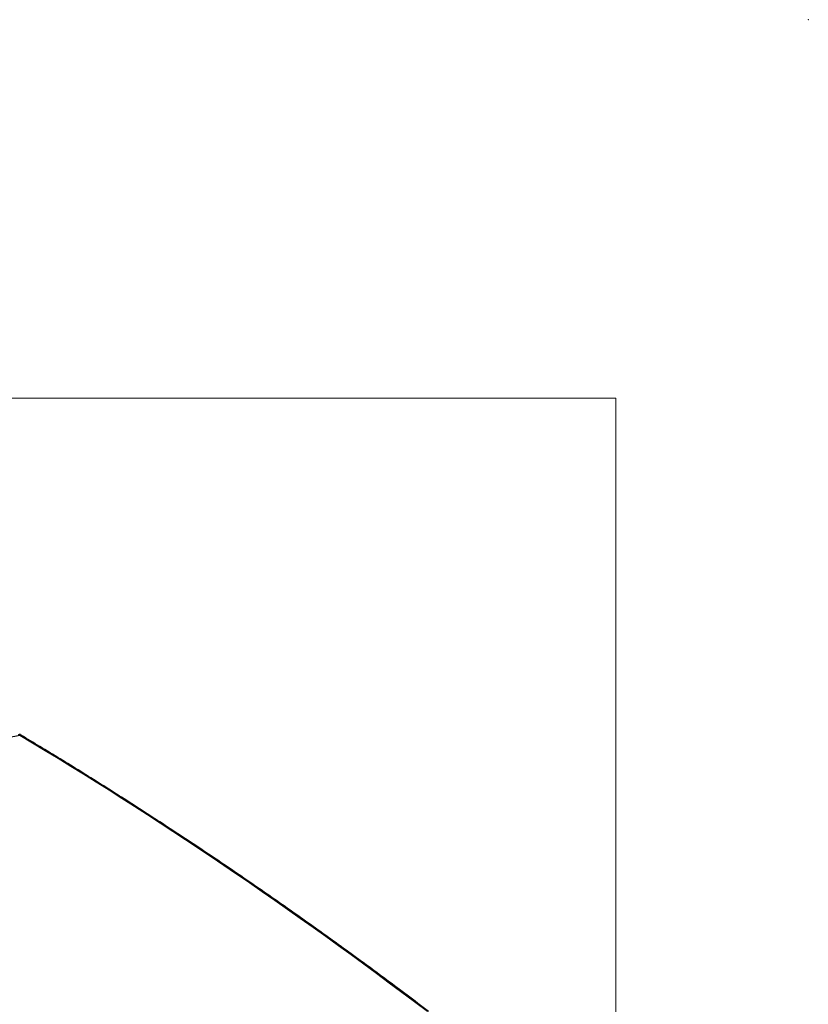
# Paper-space layout 'Sheet1' of a CAD drawing. Header units: millimetres. Extents: x -7 to 420, y -21 to 297.
# Tile 108 of 108: x 361 to 420, y 224 to 297. Entities that reach past the tile are written whole.
import ezdxf

# ---------------------------------------------------------------- set-up
doc = ezdxf.new("R2010")
doc.units = ezdxf.units.MM
doc.header["$PDSIZE"] = -1

psp = doc.layouts.new('Sheet1')

# ---------------------------------------------------------------- linework, layer by layer
at = {"color": 7, "linetype": 'Continuous', "lineweight": 18}
for q in [(-0.367, 268.748), (405.633, -14.252)]:
    psp.add_line((405.633, 268.748), q, dxfattribs=at)
at = {"color": 7, "linetype": 'Continuous', "lineweight": 25}
psp.add_line((361.179, 243.597), (359.441, 243.249), dxfattribs=at)
at = {"color": 8, "linetype": 'Continuous', "lineweight": 25}
psp.add_arc((361.237, 243.522), 0.0953, 63.83857, 127.48398, dxfattribs=at)
at = {"color": 7, "linetype": 'Continuous', "lineweight": 25}
psp.add_ellipse((368.132, 12.166), major_axis=(-157.904, 248.172), ratio=0.546435, start_param=5.309074, end_param=5.455387, dxfattribs=at)
for points, knots in [([(361.179, 243.597), (361.175, 243.598), (361.151, 243.603), (361.107, 243.615), (361.071, 243.633), (361.053, 243.642)], [0, 0, 0, 0, 0.105688, 0.563289, 1, 1, 1, 1]), ([(361.279, 243.608), (361.278, 243.608), (361.269, 243.613), (361.242, 243.634), (361.205, 243.67), (361.183, 243.702), (361.173, 243.717)], [0, 0, 0, 0, 0.0408857, 0.3533316, 0.706897, 1, 1, 1, 1]), ([(391.68, 223.001), (391.148, 223.403), (389.606, 224.568), (387.05, 226.462), (384.01, 228.667), (380.967, 230.826), (377.922, 232.938), (374.874, 235.002), (371.825, 237.018), (368.775, 238.986), (365.725, 240.905), (363.226, 242.439), (361.745, 243.328), (361.279, 243.607)], [0, 0, 0, 0, 0.052716, 0.152877, 0.253037, 0.353197, 0.453357, 0.553516, 0.653675, 0.753834, 0.853993, 0.954153, 1, 1, 1, 1])]:
    psp.add_open_spline(points, degree=3, knots=knots, dxfattribs=at)
at = {"color": 7, "linetype": 'Continuous', "lineweight": 0}
psp.add_point((420, 297), dxfattribs=at)

doc.saveas('drawing.dxf')
